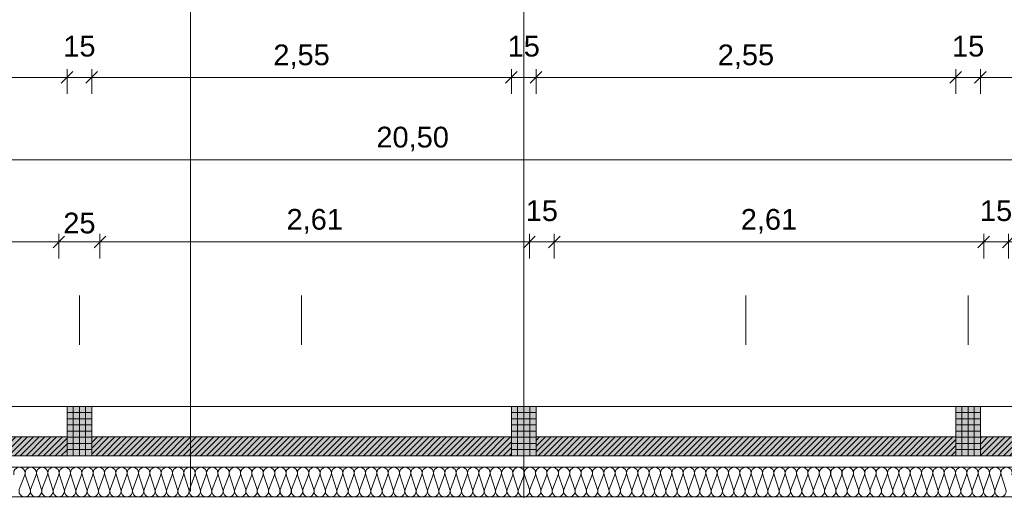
# Model space of a CAD drawing. Header units: metres. Extents: x -111 to 152, y -132 to 99.
# Tile 100 of 256: x -31.41 to -25.43, y 0.17 to 3.03. Entities that reach past the tile are written whole.
import ezdxf

# ---------------------------------------------------------------- set-up
doc = ezdxf.new("R2010")
doc.units = ezdxf.units.M
doc.header["$PDMODE"] = 1
doc.header["$PDSIZE"] = -2
doc.linetypes.add('Achsen 01', pattern=[5.291531, 3.175, -1.058062, 0.352704, -0.705764])
doc.linetypes.add('Raster 01', pattern=[2, 1, -1])
doc.layers.get('0').update_dxf_attribs({"lineweight": 25})
for name, color, linetype, lineweight, true_color in [('014_Fassadenarbeiten-000 Aufsicht Betonfertigteile', 7, 'Continuous', 9, 0xc0c0c0), ('014_Fassadenarbeiten-330 mineralische Dämmung', 7, 'Continuous', 9, 0x666666), ('AV1-Achsen', 1, 'Achsen 01', 18, 0xff0000), ('AV1-Raster', 7, 'Raster 01', 9, 0xa6a6a6)]:
    doc.layers.add(name, color=color, linetype=linetype, lineweight=lineweight, true_color=true_color)
for name, color, linetype, lineweight in [('014_Fassadenarbeiten-330 Betonfertigteile vertikal', 7, 'Continuous', 9), ('014_Fassadenarbeiten-330 Mauerwerk 11.5cm', 7, 'Continuous', 9), ('_1.35m (3D)', 7, 'Continuous', 9), ('_EG (2D)', 7, 'Continuous', 9), ('_GRU (2D)', 7, 'Continuous', 9), ('AV1-Schnitt Achsen', 7, 'Achsen 01', 18), ('Bemaßung-Bemaßung', 7, 'Continuous', 9), ('Keine', 7, 'Continuous', 9)]:
    doc.layers.add(name, color=color, linetype=linetype, lineweight=lineweight)
doc.layers.get('0').freeze()
doc.styles.add('Arial', font='arial.ttf')
doc.dimstyles.new('COE 50', dxfattribs={"dimtxt": 126.090495, "dimasz": 0.001414, "dimexe": 0.001, "dimexo": 0.01, "dimgap": 0.001, "dimtad": 1, "dimdec": 3, "dimtxsty": 'Arial', "dimblk": 'VW_SLASH-3', "dimblk1": 'VW_SLASH-3', "dimblk2": 'VW_SLASH-3', "dimcen": 0, "dimadec": 3, "dimazin": 0, "dimtfac": 0.8, "dimtdec": 3, "dimtix": 1, "dimtmove": 0, "dimatfit": 0, "dimldrblk": 'VW_SLASH-2', "dimfxl": 0.002, "dimfxlon": 1, "dimfrac": 2, "dimtolj": 1, "dimarcsym": 0})
pattern_1 = [(45, (0, 0), (0.01767767, -0.01767767), [])]
pattern_2 = [(-90, (0, 0), (0.0375, 0), [])]
pattern_3 = [(0, (0, 0), (2e-18, -0.0375), [])]

# ---------------------------------------------------------------- blocks, each defined once
blk = doc.blocks.new('Group-2')
at = {"layer": 'AV1-Raster'}
for p, q in [((-31.05, -22.95), (-31.05, 1.35)), ((-29.7, -22.95), (-29.7, 1.35)), ((-28.35, -22.95), (-28.35, 1.35)), ((-27, -22.95), (-27, 1.35)), ((-25.65, -22.95), (-25.65, 1.35))]:
    blk.add_line(p, q, dxfattribs=at)
blk = doc.blocks.new('1.35m (3D)')
at = {"layer": 'AV1-Raster', "color": 7}
blk.add_blockref('Group-2', (0, 0), dxfattribs=at)
blk = doc.blocks.new('Group-193')
at = {"layer": '014_Fassadenarbeiten-330 mineralische Dämmung', "transparency": 33554687, "flags": 128}
blk.add_lwpolyline([(0.26, 25.3837, 1.372583), (0.26, 25.4493), (0.17, 25.4203, -1.372995), (0.17, 25.4859), (0.26, 25.4526, 1.372583), (0.26, 25.5182), (0.17, 25.4893, -1.372995), (0.17, 25.5549), (0.26, 25.5216, 1.372583), (0.26, 25.5872), (0.17, 25.5582, -1.372995), (0.17, 25.6238), (0.26, 25.5905, 1.372583), (0.26, 25.6561), (0.17, 25.6272, -1.372995), (0.17, 25.6928), (0.26, 25.6595, 1.372583), (0.26, 25.7251), (0.17, 25.6961, -1.372995), (0.17, 25.7617), (0.26, 25.7284, 1.372583), (0.26, 25.794), (0.17, 25.7651, -1.372995), (0.17, 25.8306), (0.26, 25.7974, 1.372583), (0.26, 25.8629), (0.17, 25.834, -1.372995), (0.17, 25.8996), (0.26, 25.8663, 1.372583), (0.26, 25.9319), (0.17, 25.903, -1.372995), (0.17, 25.9685), (0.26, 25.9353, 1.372583), (0.26, 26.0008), (0.17, 25.9719, -1.372995), (0.17, 26.0375), (0.26, 26.0042, 1.372583), (0.26, 26.0698), (0.17, 26.0408, -1.372995), (0.17, 26.1064), (0.26, 26.0731, 1.372583), (0.26, 26.1387), (0.17, 26.1098, -1.372995), (0.17, 26.1754), (0.26, 26.1421, 1.372583), (0.26, 26.2077), (0.17, 26.1787, -1.372995), (0.17, 26.2443), (0.26, 26.211, 1.372583), (0.26, 26.2766), (0.17, 26.2477, -1.372995), (0.17, 26.3133), (0.26, 26.28, 1.372583), (0.26, 26.3456), (0.17, 26.3166, -1.372995), (0.17, 26.3822), (0.26, 26.3489, 1.372583), (0.26, 26.4145), (0.17, 26.3856, -1.372995), (0.17, 26.4511), (0.26, 26.4179, 1.372583), (0.26, 26.4834), (0.17, 26.4545, -1.372995), (0.17, 26.5201), (0.26, 26.4868, 1.372583), (0.26, 26.5524), (0.17, 26.5235, -1.372995), (0.17, 26.589), (0.26, 26.5558, 1.372583), (0.26, 26.6213), (0.17, 26.5924, -1.372995), (0.17, 26.658), (0.26, 26.6247, 1.372583), (0.26, 26.6903), (0.17, 26.6614, -1.372995), (0.17, 26.7269), (0.26, 26.6937, 1.372583), (0.26, 26.7592), (0.17, 26.7303, -1.372995), (0.17, 26.7959), (0.26, 26.7626, 1.372583), (0.26, 26.8282), (0.17, 26.7992, -1.372995), (0.17, 26.8648), (0.26, 26.8315, 1.372583), (0.26, 26.8971), (0.17, 26.8682, -1.372995), (0.17, 26.9338), (0.26, 26.9005, 1.372583), (0.26, 26.9661), (0.17, 26.9371, -1.372995), (0.17, 27.0027), (0.26, 26.9694, 1.372583), (0.26, 27.035), (0.17, 27.0061, -1.372995), (0.17, 27.0716), (0.26, 27.0384, 1.372583), (0.26, 27.1039), (0.17, 27.075, -1.372995), (0.17, 27.1406), (0.26, 27.1073, 1.372583), (0.26, 27.1729), (0.17, 27.144, -1.372995), (0.17, 27.2095), (0.26, 27.1763, 1.372583), (0.26, 27.2418), (0.17, 27.2129, -1.372995), (0.17, 27.2785), (0.26, 27.2452, 1.372583), (0.26, 27.3108), (0.17, 27.2819, -1.372995), (0.17, 27.3474), (0.26, 27.3142, 1.372583), (0.26, 27.3797), (0.17, 27.3508, -1.372995), (0.17, 27.4164), (0.26, 27.3831, 1.372583), (0.26, 27.4487), (0.17, 27.4197, -1.372995), (0.17, 27.4853), (0.26, 27.452, 1.372583), (0.26, 27.5176), (0.17, 27.4887, -1.372995), (0.17, 27.5543), (0.26, 27.521, 1.372583), (0.26, 27.5866), (0.17, 27.5576, -1.372995), (0.17, 27.6232), (0.26, 27.5899, 1.372583), (0.26, 27.6555), (0.17, 27.6266, -1.372995), (0.17, 27.6922), (0.26, 27.6589, 1.372583), (0.26, 27.7244), (0.17, 27.6955, -1.372995), (0.17, 27.7611), (0.26, 27.7278, 1.372583), (0.26, 27.7934), (0.17, 27.7645, -1.372995), (0.17, 27.83), (0.26, 27.7968, 1.372583), (0.26, 27.8623), (0.17, 27.8334, -1.372995), (0.17, 27.899), (0.26, 27.8657, 1.372583), (0.26, 27.9313), (0.17, 27.9024, -1.372995), (0.17, 27.9679), (0.26, 27.9347, 1.372583), (0.26, 28.0002), (0.17, 27.9713, -1.372995), (0.17, 28.0369), (0.26, 28.0036, 1.372583), (0.26, 28.0692), (0.17, 28.0402, -1.372995), (0.17, 28.1058), (0.26, 28.0725, 1.372583), (0.26, 28.1381), (0.17, 28.1092, -1.372995), (0.17, 28.1748), (0.26, 28.1415, 1.372583), (0.26, 28.2071), (0.17, 28.1781, -1.372995), (0.17, 28.2437), (0.26, 28.2104, 1.372583), (0.26, 28.276), (0.17, 28.2471, -1.372995), (0.17, 28.3127), (0.26, 28.2794, 1.372583), (0.26, 28.345), (0.17, 28.316, -1.372995), (0.17, 28.3816), (0.26, 28.3483, 1.372583), (0.26, 28.4139), (0.17, 28.385, -1.372995), (0.17, 28.4505), (0.26, 28.4173, 1.372583), (0.26, 28.4828), (0.17, 28.4539, -1.372995), (0.17, 28.5195), (0.26, 28.4862, 1.372583), (0.26, 28.5518), (0.17, 28.5229, -1.372995), (0.17, 28.5884), (0.26, 28.5552, 1.372583), (0.26, 28.6207), (0.17, 28.5918, -1.372995), (0.17, 28.6574), (0.26, 28.6241, 1.372583), (0.26, 28.6897), (0.17, 28.6608, -1.372995), (0.17, 28.7263), (0.26, 28.6931, 1.372583), (0.26, 28.7586), (0.17, 28.7297, -1.372995), (0.17, 28.7953), (0.26, 28.762, 1.372583), (0.26, 28.8276), (0.17, 28.7986, -1.372995), (0.17, 28.8642), (0.26, 28.8309, 1.372583), (0.26, 28.8965), (0.17, 28.8676, -1.372995), (0.17, 28.9332), (0.26, 28.8999, 1.372583), (0.26, 28.9655), (0.17, 28.9365, -1.372995), (0.17, 29.0021), (0.26, 28.9688, 1.372583), (0.26, 29.0344), (0.17, 29.0055, -1.372995), (0.17, 29.071), (0.26, 29.0378, 1.372583), (0.26, 29.1033), (0.17, 29.0744, -1.372995), (0.17, 29.14), (0.26, 29.1067, 1.372583), (0.26, 29.1723), (0.17, 29.1434, -1.372995), (0.17, 29.2089), (0.26, 29.1757, 1.372583), (0.26, 29.2412), (0.17, 29.2123, -1.372995), (0.17, 29.2779), (0.26, 29.2446, 1.372583), (0.26, 29.3102), (0.17, 29.2813, -1.372995), (0.17, 29.3468), (0.26, 29.3136, 1.372583), (0.26, 29.3791), (0.17, 29.3502, -1.372995), (0.17, 29.4158), (0.26, 29.3825, 1.372583), (0.26, 29.4481), (0.17, 29.4191, -1.372995), (0.17, 29.4847), (0.26, 29.4514, 1.372583), (0.26, 29.517), (0.17, 29.4881, -1.372995), (0.17, 29.5537), (0.26, 29.5204, 1.372583), (0.26, 29.586), (0.17, 29.557, -1.372995), (0.17, 29.6226), (0.26, 29.5893, 1.372583), (0.26, 29.6549), (0.17, 29.626, -1.372995), (0.17, 29.6915), (0.26, 29.6583, 1.372583), (0.26, 29.7238), (0.17, 29.6949, -1.372995), (0.17, 29.7605), (0.26, 29.7272, 1.372583), (0.26, 29.7928), (0.17, 29.7639, -1.372995), (0.17, 29.8294), (0.26, 29.7962, 1.372583), (0.26, 29.8617), (0.17, 29.8328, -1.372995), (0.17, 29.8984), (0.26, 29.8651, 1.372583), (0.26, 29.9307), (0.17, 29.9018, -1.372995), (0.17, 29.9673), (0.26, 29.9341, 1.372583), (0.26, 29.9996), (0.17, 29.9707, -1.372995), (0.17, 30.0363), (0.26, 30.003, 1.372583), (0.26, 30.0686), (0.17, 30.0396, -1.372995), (0.17, 30.1052), (0.26, 30.0719, 1.372583), (0.26, 30.1375), (0.17, 30.1086, -1.372995), (0.17, 30.1742), (0.26, 30.1409, 1.372583), (0.26, 30.2065), (0.17, 30.1775, -1.372995), (0.17, 30.2431), (0.26, 30.2098, 1.372583), (0.26, 30.2754), (0.17, 30.2465, -1.372995), (0.17, 30.3121), (0.26, 30.2788, 1.372583), (0.26, 30.3444), (0.17, 30.3154, -1.372995), (0.17, 30.381), (0.26, 30.3477, 1.372583), (0.26, 30.4133), (0.17, 30.3844, -1.372995), (0.17, 30.4499), (0.26, 30.4167, 1.372583), (0.26, 30.4822), (0.17, 30.4533, -1.372995), (0.17, 30.5189), (0.26, 30.4856, 1.372583), (0.26, 30.5512), (0.17, 30.5223, -1.372995), (0.17, 30.5878), (0.26, 30.5546, 1.372583), (0.26, 30.6201), (0.17, 30.5912, -1.372995), (0.17, 30.6568), (0.26, 30.6235, 1.372583), (0.26, 30.6891), (0.17, 30.6602, -1.372995), (0.17, 30.7257), (0.26, 30.6925, 1.372583), (0.26, 30.758), (0.17, 30.7291, -1.372995), (0.17, 30.7947), (0.26, 30.7614, 1.372583), (0.26, 30.827), (0.17, 30.798, -1.372995), (0.17, 30.8636), (0.26, 30.8303, 1.372583), (0.26, 30.8959), (0.17, 30.867, -1.372995), (0.17, 30.9326), (0.26, 30.8993, 1.372583), (0.26, 30.9649), (0.17, 30.9359, -1.372995), (0.17, 31.0015), (0.26, 30.9682, 1.372583), (0.26, 31.0338), (0.17, 31.0049, -1.372995), (0.17, 31.0704), (0.26, 31.0372, 1.372583), (0.26, 31.1027), (0.17, 31.0738, -1.372995), (0.17, 31.1394), (0.26, 31.1061, 1.372583), (0.26, 31.1717), (0.17, 31.1428, -1.372995), (0.17, 31.2083), (0.26, 31.1751, 1.372583), (0.26, 31.2406), (0.17, 31.2117, -1.372995), (0.17, 31.2773), (0.26, 31.244, 1.372583), (0.26, 31.3096), (0.17, 31.2807, -1.372995), (0.17, 31.3462), (0.26, 31.313, 1.372583), (0.26, 31.3785), (0.17, 31.3496, -1.372995), (0.17, 31.4152), (0.26, 31.3819, 1.372583), (0.26, 31.4475)], format="xyb", dxfattribs=at)
blk = doc.blocks.new('Group-194')
at = {"layer": '014_Fassadenarbeiten-330 mineralische Dämmung', "transparency": 33554687}
blk.add_blockref('Group-193', (0, 0), dxfattribs=at)
blk = doc.blocks.new('Parametric Object-28')
at = {"layer": '014_Fassadenarbeiten-330 mineralische Dämmung', "color": 7, "transparency": 33554687}
blk.add_blockref('Group-194', (0, 0), dxfattribs=at)
at = {"layer": '014_Fassadenarbeiten-330 mineralische Dämmung', "color": 0, "flags": 1}
for tag in ['IFC_UUID', 'instanceID', 'prm0_name', 'prm0_type', 'prm0_value', 'prm1_name', 'prm1_type', 'prm1_value', 'prm2_name', 'prm2_type', 'prm2_value', 'prm3_name', 'prm3_type', 'prm3_value', 'prm4_name', 'prm4_type', 'prm4_value', 'prm5_name', 'prm5_type', 'prm5_value', 'prm6_name', 'prm6_type', 'prm6_value']:
    blk.add_attdef(tag, (-39.455, 0.1154), '', height=0.00018, dxfattribs=at)
blk = doc.blocks.new('VW_SLASH-3')
at = {"color": 0, "linetype": 'ByBlock', "lineweight": -2, "transparency": 16777216}
blk.add_line((0, 0), (-1, 0), dxfattribs=at)
at = {"color": 0, "linetype": 'Continuous', "lineweight": 15, "transparency": 16777216, "flags": 128}
blk.add_lwpolyline([(0.5, 0.5), (-0.5, -0.5)], dxfattribs=at)
blk = doc.blocks.new('*D350')
at = {"layer": 'Bemaßung-Bemaßung', "color": 0, "lineweight": -2}
for p, q in [((-33.675, 2.575), (-33.675, 2.725)), ((-31.125, 2.575), (-31.125, 2.725)), ((-31.1957, 2.675), (-33.6043, 2.675))]:
    blk.add_line(p, q, dxfattribs=at)
at = {"layer": 'Defpoints', "color": 0}
for p in [(-33.675, 2.675), (-33.675, 0.675), (-31.125, 0.675)]:
    blk.add_point(p, dxfattribs=at)
at = {"layer": 'Bemaßung-Bemaßung', "color": 0, "lineweight": -2, "xscale": 0.070693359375, "yscale": 0.070693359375, "zscale": 0.070693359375, "rotation": 180}
blk.add_blockref('VW_SLASH-3', (-33.675, 2.675), dxfattribs=at)
at = {"layer": 'Bemaßung-Bemaßung', "color": 0, "lineweight": -2, "xscale": 0.070693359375, "yscale": 0.070693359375, "zscale": 0.070693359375}
blk.add_blockref('VW_SLASH-3', (-31.125, 2.675), dxfattribs=at)
at = {"layer": 'Bemaßung-Bemaßung', "color": 0, "insert": (-32.4, 2.8008), "char_height": 0.12609, "attachment_point": 5, "style": 'Arial'}
blk.add_mtext('\\A1;2,55', dxfattribs=at)
blk = doc.blocks.new('VW_SLASH-2')
at = {"color": 0, "linetype": 'ByBlock', "lineweight": -2, "transparency": 16777216}
blk.add_line((0, 0), (-1, 0), dxfattribs=at)
at = {"color": 0, "linetype": 'Continuous', "lineweight": 15, "transparency": 16777216, "flags": 128}
blk.add_lwpolyline([(0.5, 0.5), (-0.5, -0.5)], dxfattribs=at)
blk = doc.blocks.new('*D351')
at = {"layer": 'Bemaßung-Bemaßung', "color": 0, "lineweight": -2}
for p, q in [((-31.125, 2.575), (-31.125, 2.725)), ((-30.975, 2.575), (-30.975, 2.725)), ((-31.1957, 2.675), (-31.2664, 2.675)), ((-30.975, 2.675), (-31.125, 2.675)), ((-30.9043, 2.675), (-30.8336, 2.675))]:
    blk.add_line(p, q, dxfattribs=at)
at = {"layer": 'Defpoints', "color": 0}
for p in [(-31.125, 2.675), (-31.125, 0.675), (-30.975, 0.675)]:
    blk.add_point(p, dxfattribs=at)
at = {"layer": 'Bemaßung-Bemaßung', "color": 0, "lineweight": -2, "xscale": 0.070693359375, "yscale": 0.070693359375, "zscale": 0.070693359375}
blk.add_blockref('VW_SLASH-3', (-31.125, 2.675), dxfattribs=at)
at = {"layer": 'Bemaßung-Bemaßung', "color": 0, "lineweight": -2, "xscale": 0.070693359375, "yscale": 0.070693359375, "zscale": 0.070693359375, "rotation": 180}
blk.add_blockref('VW_SLASH-3', (-30.975, 2.675), dxfattribs=at)
at = {"layer": 'Bemaßung-Bemaßung', "color": 0, "insert": (-31.05, 2.8644), "char_height": 0.12609, "attachment_point": 5, "style": 'Arial'}
blk.add_mtext('\\A1;15', dxfattribs=at)
blk = doc.blocks.new('*D352')
at = {"layer": 'Bemaßung-Bemaßung', "color": 0, "lineweight": -2}
for p, q in [((-30.975, 2.575), (-30.975, 2.725)), ((-28.425, 2.575), (-28.425, 2.725)), ((-28.4957, 2.675), (-30.9043, 2.675))]:
    blk.add_line(p, q, dxfattribs=at)
at = {"layer": 'Defpoints', "color": 0}
for p in [(-30.975, 2.675), (-30.975, 0.675), (-28.425, 0.675)]:
    blk.add_point(p, dxfattribs=at)
at = {"layer": 'Bemaßung-Bemaßung', "color": 0, "lineweight": -2, "xscale": 0.070693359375, "yscale": 0.070693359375, "zscale": 0.070693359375, "rotation": 180}
blk.add_blockref('VW_SLASH-3', (-30.975, 2.675), dxfattribs=at)
at = {"layer": 'Bemaßung-Bemaßung', "color": 0, "lineweight": -2, "xscale": 0.070693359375, "yscale": 0.070693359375, "zscale": 0.070693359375}
blk.add_blockref('VW_SLASH-3', (-28.425, 2.675), dxfattribs=at)
at = {"layer": 'Bemaßung-Bemaßung', "color": 0, "insert": (-29.7, 2.8008), "char_height": 0.12609, "attachment_point": 5, "style": 'Arial'}
blk.add_mtext('\\A1;2,55', dxfattribs=at)
blk = doc.blocks.new('*D353')
at = {"layer": 'Bemaßung-Bemaßung', "color": 0, "lineweight": -2}
for p, q in [((-28.425, 2.575), (-28.425, 2.725)), ((-28.275, 2.575), (-28.275, 2.725)), ((-28.4957, 2.675), (-28.5664, 2.675)), ((-28.275, 2.675), (-28.425, 2.675)), ((-28.2043, 2.675), (-28.1336, 2.675))]:
    blk.add_line(p, q, dxfattribs=at)
at = {"layer": 'Defpoints', "color": 0}
for p in [(-28.425, 2.675), (-28.425, 0.675), (-28.275, 0.675)]:
    blk.add_point(p, dxfattribs=at)
at = {"layer": 'Bemaßung-Bemaßung', "color": 0, "lineweight": -2, "xscale": 0.070693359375, "yscale": 0.070693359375, "zscale": 0.070693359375}
blk.add_blockref('VW_SLASH-3', (-28.425, 2.675), dxfattribs=at)
at = {"layer": 'Bemaßung-Bemaßung', "color": 0, "lineweight": -2, "xscale": 0.070693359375, "yscale": 0.070693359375, "zscale": 0.070693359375, "rotation": 180}
blk.add_blockref('VW_SLASH-3', (-28.275, 2.675), dxfattribs=at)
at = {"layer": 'Bemaßung-Bemaßung', "color": 0, "insert": (-28.35, 2.8644), "char_height": 0.12609, "attachment_point": 5, "style": 'Arial'}
blk.add_mtext('\\A1;15', dxfattribs=at)
blk = doc.blocks.new('*D354')
at = {"layer": 'Bemaßung-Bemaßung', "color": 0, "lineweight": -2}
for p, q in [((-28.275, 2.575), (-28.275, 2.725)), ((-25.725, 2.575), (-25.725, 2.725)), ((-25.7957, 2.675), (-28.2043, 2.675))]:
    blk.add_line(p, q, dxfattribs=at)
at = {"layer": 'Defpoints', "color": 0}
for p in [(-28.275, 2.675), (-28.275, 0.675), (-25.725, 0.675)]:
    blk.add_point(p, dxfattribs=at)
at = {"layer": 'Bemaßung-Bemaßung', "color": 0, "lineweight": -2, "xscale": 0.070693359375, "yscale": 0.070693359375, "zscale": 0.070693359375, "rotation": 180}
blk.add_blockref('VW_SLASH-3', (-28.275, 2.675), dxfattribs=at)
at = {"layer": 'Bemaßung-Bemaßung', "color": 0, "lineweight": -2, "xscale": 0.070693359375, "yscale": 0.070693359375, "zscale": 0.070693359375}
blk.add_blockref('VW_SLASH-3', (-25.725, 2.675), dxfattribs=at)
at = {"layer": 'Bemaßung-Bemaßung', "color": 0, "insert": (-27, 2.8008), "char_height": 0.12609, "attachment_point": 5, "style": 'Arial'}
blk.add_mtext('\\A1;2,55', dxfattribs=at)
blk = doc.blocks.new('*D355')
at = {"layer": 'Bemaßung-Bemaßung', "color": 0, "lineweight": -2}
for p, q in [((-25.725, 2.575), (-25.725, 2.725)), ((-25.575, 2.575), (-25.575, 2.725)), ((-25.7957, 2.675), (-25.8664, 2.675)), ((-25.575, 2.675), (-25.725, 2.675)), ((-25.5043, 2.675), (-25.4336, 2.675))]:
    blk.add_line(p, q, dxfattribs=at)
at = {"layer": 'Defpoints', "color": 0}
for p in [(-25.725, 2.675), (-25.725, 0.675), (-25.575, 0.675)]:
    blk.add_point(p, dxfattribs=at)
at = {"layer": 'Bemaßung-Bemaßung', "color": 0, "lineweight": -2, "xscale": 0.070693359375, "yscale": 0.070693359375, "zscale": 0.070693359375}
blk.add_blockref('VW_SLASH-3', (-25.725, 2.675), dxfattribs=at)
at = {"layer": 'Bemaßung-Bemaßung', "color": 0, "lineweight": -2, "xscale": 0.070693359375, "yscale": 0.070693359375, "zscale": 0.070693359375, "rotation": 180}
blk.add_blockref('VW_SLASH-3', (-25.575, 2.675), dxfattribs=at)
at = {"layer": 'Bemaßung-Bemaßung', "color": 0, "insert": (-25.65, 2.8644), "char_height": 0.12609, "attachment_point": 5, "style": 'Arial'}
blk.add_mtext('\\A1;15', dxfattribs=at)
blk = doc.blocks.new('*D356')
at = {"layer": 'Bemaßung-Bemaßung', "color": 0, "lineweight": -2}
for p, q in [((-25.575, 2.575), (-25.575, 2.725)), ((-23.025, 2.575), (-23.025, 2.725)), ((-23.0957, 2.675), (-25.5043, 2.675))]:
    blk.add_line(p, q, dxfattribs=at)
at = {"layer": 'Defpoints', "color": 0}
for p in [(-25.575, 2.675), (-25.575, 0.675), (-23.025, 0.675)]:
    blk.add_point(p, dxfattribs=at)
at = {"layer": 'Bemaßung-Bemaßung', "color": 0, "lineweight": -2, "xscale": 0.070693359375, "yscale": 0.070693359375, "zscale": 0.070693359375, "rotation": 180}
blk.add_blockref('VW_SLASH-3', (-25.575, 2.675), dxfattribs=at)
at = {"layer": 'Bemaßung-Bemaßung', "color": 0, "lineweight": -2, "xscale": 0.070693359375, "yscale": 0.070693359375, "zscale": 0.070693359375}
blk.add_blockref('VW_SLASH-3', (-23.025, 2.675), dxfattribs=at)
at = {"layer": 'Bemaßung-Bemaßung', "color": 0, "insert": (-24.3, 2.8008), "char_height": 0.12609, "attachment_point": 5, "style": 'Arial'}
blk.add_mtext('\\A1;2,55', dxfattribs=at)
blk = doc.blocks.new('*D381')
at = {"layer": 'Bemaßung-Bemaßung', "color": 0, "lineweight": -2}
for p, q in [((-39.025, 1.575), (-39.025, 1.725)), ((-31.175, 1.575), (-31.175, 1.725)), ((-31.2457, 1.675), (-38.9543, 1.675))]:
    blk.add_line(p, q, dxfattribs=at)
at = {"layer": 'Defpoints', "color": 0}
for p in [(-39.025, 1.675), (-39.025, -0.125), (-31.175, -0.125)]:
    blk.add_point(p, dxfattribs=at)
at = {"layer": 'Bemaßung-Bemaßung', "color": 0, "lineweight": -2, "xscale": 0.070693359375, "yscale": 0.070693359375, "zscale": 0.070693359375, "rotation": 180}
blk.add_blockref('VW_SLASH-3', (-39.025, 1.675), dxfattribs=at)
at = {"layer": 'Bemaßung-Bemaßung', "color": 0, "lineweight": -2, "xscale": 0.070693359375, "yscale": 0.070693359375, "zscale": 0.070693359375}
blk.add_blockref('VW_SLASH-3', (-31.175, 1.675), dxfattribs=at)
at = {"layer": 'Bemaßung-Bemaßung', "color": 0, "insert": (-35.1, 1.8008), "char_height": 0.12609, "attachment_point": 5, "style": 'Arial'}
blk.add_mtext('\\A1;7,85', dxfattribs=at)
blk = doc.blocks.new('*D382')
at = {"layer": 'Bemaßung-Bemaßung', "color": 0, "lineweight": -2}
for p, q in [((-31.175, 1.575), (-31.175, 1.725)), ((-30.925, 1.575), (-30.925, 1.725)), ((-31.2457, 1.675), (-31.3164, 1.675)), ((-30.925, 1.675), (-31.175, 1.675)), ((-30.8543, 1.675), (-30.7836, 1.675))]:
    blk.add_line(p, q, dxfattribs=at)
at = {"layer": 'Defpoints', "color": 0}
for p in [(-31.175, 1.675), (-31.175, -0.125), (-30.925, -0.325)]:
    blk.add_point(p, dxfattribs=at)
at = {"layer": 'Bemaßung-Bemaßung', "color": 0, "lineweight": -2, "xscale": 0.070693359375, "yscale": 0.070693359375, "zscale": 0.070693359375}
blk.add_blockref('VW_SLASH-3', (-31.175, 1.675), dxfattribs=at)
at = {"layer": 'Bemaßung-Bemaßung', "color": 0, "lineweight": -2, "xscale": 0.070693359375, "yscale": 0.070693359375, "zscale": 0.070693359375, "rotation": 180}
blk.add_blockref('VW_SLASH-3', (-30.925, 1.675), dxfattribs=at)
at = {"layer": 'Bemaßung-Bemaßung', "color": 0, "insert": (-31.05, 1.7894), "char_height": 0.12609, "attachment_point": 5, "style": 'Arial'}
blk.add_mtext('\\A1;25', dxfattribs=at)
blk = doc.blocks.new('*D383')
at = {"layer": 'Bemaßung-Bemaßung', "color": 0, "lineweight": -2}
for p, q in [((-30.925, 1.575), (-30.925, 1.725)), ((-28.315, 1.575), (-28.315, 1.725)), ((-28.3857, 1.675), (-30.8543, 1.675))]:
    blk.add_line(p, q, dxfattribs=at)
at = {"layer": 'Defpoints', "color": 0}
for p in [(-30.925, 1.675), (-30.925, -0.325), (-28.315, -0.325)]:
    blk.add_point(p, dxfattribs=at)
at = {"layer": 'Bemaßung-Bemaßung', "color": 0, "lineweight": -2, "xscale": 0.070693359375, "yscale": 0.070693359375, "zscale": 0.070693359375, "rotation": 180}
blk.add_blockref('VW_SLASH-3', (-30.925, 1.675), dxfattribs=at)
at = {"layer": 'Bemaßung-Bemaßung', "color": 0, "lineweight": -2, "xscale": 0.070693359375, "yscale": 0.070693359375, "zscale": 0.070693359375}
blk.add_blockref('VW_SLASH-3', (-28.315, 1.675), dxfattribs=at)
at = {"layer": 'Bemaßung-Bemaßung', "color": 0, "insert": (-29.62, 1.8008), "char_height": 0.12609, "attachment_point": 5, "style": 'Arial'}
blk.add_mtext('\\A1;2,61', dxfattribs=at)
blk = doc.blocks.new('*D384')
at = {"layer": 'Bemaßung-Bemaßung', "color": 0, "lineweight": -2}
for p, q in [((-28.315, 1.575), (-28.315, 1.725)), ((-28.165, 1.575), (-28.165, 1.725)), ((-28.3857, 1.675), (-28.4564, 1.675)), ((-28.165, 1.675), (-28.315, 1.675)), ((-28.0943, 1.675), (-28.0236, 1.675))]:
    blk.add_line(p, q, dxfattribs=at)
at = {"layer": 'Defpoints', "color": 0}
for p in [(-28.315, 1.675), (-28.315, -0.325), (-28.165, -0.325)]:
    blk.add_point(p, dxfattribs=at)
at = {"layer": 'Bemaßung-Bemaßung', "color": 0, "lineweight": -2, "xscale": 0.070693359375, "yscale": 0.070693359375, "zscale": 0.070693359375}
blk.add_blockref('VW_SLASH-3', (-28.315, 1.675), dxfattribs=at)
at = {"layer": 'Bemaßung-Bemaßung', "color": 0, "lineweight": -2, "xscale": 0.070693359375, "yscale": 0.070693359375, "zscale": 0.070693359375, "rotation": 180}
blk.add_blockref('VW_SLASH-3', (-28.165, 1.675), dxfattribs=at)
at = {"layer": 'Bemaßung-Bemaßung', "color": 0, "insert": (-28.24, 1.8644), "char_height": 0.12609, "attachment_point": 5, "style": 'Arial'}
blk.add_mtext('\\A1;15', dxfattribs=at)
blk = doc.blocks.new('*D385')
at = {"layer": 'Bemaßung-Bemaßung', "color": 0, "lineweight": -2}
for p, q in [((-28.165, 1.575), (-28.165, 1.725)), ((-25.555, 1.575), (-25.555, 1.725)), ((-25.6257, 1.675), (-28.0943, 1.675))]:
    blk.add_line(p, q, dxfattribs=at)
at = {"layer": 'Defpoints', "color": 0}
for p in [(-28.165, 1.675), (-28.165, -0.325), (-25.555, -0.325)]:
    blk.add_point(p, dxfattribs=at)
at = {"layer": 'Bemaßung-Bemaßung', "color": 0, "lineweight": -2, "xscale": 0.070693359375, "yscale": 0.070693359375, "zscale": 0.070693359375, "rotation": 180}
blk.add_blockref('VW_SLASH-3', (-28.165, 1.675), dxfattribs=at)
at = {"layer": 'Bemaßung-Bemaßung', "color": 0, "lineweight": -2, "xscale": 0.070693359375, "yscale": 0.070693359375, "zscale": 0.070693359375}
blk.add_blockref('VW_SLASH-3', (-25.555, 1.675), dxfattribs=at)
at = {"layer": 'Bemaßung-Bemaßung', "color": 0, "insert": (-26.86, 1.8008), "char_height": 0.12609, "attachment_point": 5, "style": 'Arial'}
blk.add_mtext('\\A1;2,61', dxfattribs=at)
blk = doc.blocks.new('*D386')
at = {"layer": 'Bemaßung-Bemaßung', "color": 0, "lineweight": -2}
for p, q in [((-25.555, 1.575), (-25.555, 1.725)), ((-25.405, 1.575), (-25.405, 1.725)), ((-25.6257, 1.675), (-25.6964, 1.675)), ((-25.405, 1.675), (-25.555, 1.675)), ((-25.3343, 1.675), (-25.2636, 1.675))]:
    blk.add_line(p, q, dxfattribs=at)
at = {"layer": 'Defpoints', "color": 0}
for p in [(-25.555, 1.675), (-25.555, -0.325), (-25.405, -0.325)]:
    blk.add_point(p, dxfattribs=at)
at = {"layer": 'Bemaßung-Bemaßung', "color": 0, "lineweight": -2, "xscale": 0.070693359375, "yscale": 0.070693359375, "zscale": 0.070693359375}
blk.add_blockref('VW_SLASH-3', (-25.555, 1.675), dxfattribs=at)
at = {"layer": 'Bemaßung-Bemaßung', "color": 0, "lineweight": -2, "xscale": 0.070693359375, "yscale": 0.070693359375, "zscale": 0.070693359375, "rotation": 180}
blk.add_blockref('VW_SLASH-3', (-25.405, 1.675), dxfattribs=at)
at = {"layer": 'Bemaßung-Bemaßung', "color": 0, "insert": (-25.48, 1.8644), "char_height": 0.12609, "attachment_point": 5, "style": 'Arial'}
blk.add_mtext('\\A1;15', dxfattribs=at)
blk = doc.blocks.new('*D387')
at = {"layer": 'Bemaßung-Bemaßung', "color": 0, "lineweight": -2}
for p, q in [((-25.405, 1.575), (-25.405, 1.725)), ((-23.2, 1.575), (-23.2, 1.725)), ((-23.2707, 1.675), (-25.3343, 1.675))]:
    blk.add_line(p, q, dxfattribs=at)
at = {"layer": 'Defpoints', "color": 0}
for p in [(-25.405, 1.675), (-25.405, -0.325), (-23.2, -1.69)]:
    blk.add_point(p, dxfattribs=at)
at = {"layer": 'Bemaßung-Bemaßung', "color": 0, "lineweight": -2, "xscale": 0.070693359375, "yscale": 0.070693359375, "zscale": 0.070693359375, "rotation": 180}
blk.add_blockref('VW_SLASH-3', (-25.405, 1.675), dxfattribs=at)
at = {"layer": 'Bemaßung-Bemaßung', "color": 0, "lineweight": -2, "xscale": 0.070693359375, "yscale": 0.070693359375, "zscale": 0.070693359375}
blk.add_blockref('VW_SLASH-3', (-23.2, 1.675), dxfattribs=at)
at = {"layer": 'Bemaßung-Bemaßung', "color": 0, "insert": (-24.3025, 1.8217), "char_height": 0.12609, "attachment_point": 5, "style": 'Arial'}
blk.add_mtext('\\A1;2,20\\S5^ ;', dxfattribs=at)
blk = doc.blocks.new('*D529')
at = {"layer": 'Bemaßung-Bemaßung', "color": 0, "lineweight": -2}
for p, q in [((-40.225, 0.675), (-40.375, 0.675)), ((-40.325, 0.1957), (-40.325, 0.6043)), ((-40.225, 0.125), (-40.375, 0.125))]:
    blk.add_line(p, q, dxfattribs=at)
at = {"layer": 'Defpoints', "color": 0}
for p in [(-40.325, 0.675), (-28.35, 0.675), (-28.35, 0.125)]:
    blk.add_point(p, dxfattribs=at)
at = {"layer": 'Bemaßung-Bemaßung', "color": 0, "lineweight": -2, "xscale": 0.070693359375, "yscale": 0.070693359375, "zscale": 0.070693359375}
for p, rotation in [((-40.325, 0.675), 90), ((-40.325, 0.125), 270)]:
    blk.add_blockref('VW_SLASH-3', p, dxfattribs=dict(at, rotation=rotation))
at = {"layer": 'Bemaßung-Bemaßung', "color": 0, "insert": (-40.4391, 0.4), "char_height": 0.12609, "attachment_point": 5, "rotation": 90, "style": 'Arial'}
blk.add_mtext('\\A1;55', dxfattribs=at)
blk = doc.blocks.new('*D583')
at = {"layer": 'Bemaßung-Bemaßung', "color": 0, "lineweight": -2}
for p, q in [((-39.275, 2.075), (-39.275, 2.225)), ((-18.775, 2.075), (-18.775, 2.225)), ((-18.8457, 2.175), (-39.2043, 2.175))]:
    blk.add_line(p, q, dxfattribs=at)
at = {"layer": 'Defpoints', "color": 0}
for p in [(-39.275, 2.175), (-39.275, 0.125), (-18.775, 0.125)]:
    blk.add_point(p, dxfattribs=at)
at = {"layer": 'Bemaßung-Bemaßung', "color": 0, "lineweight": -2, "xscale": 0.070693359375, "yscale": 0.070693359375, "zscale": 0.070693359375, "rotation": 180}
blk.add_blockref('VW_SLASH-3', (-39.275, 2.175), dxfattribs=at)
at = {"layer": 'Bemaßung-Bemaßung', "color": 0, "lineweight": -2, "xscale": 0.070693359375, "yscale": 0.070693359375, "zscale": 0.070693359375}
blk.add_blockref('VW_SLASH-3', (-18.775, 2.175), dxfattribs=at)
at = {"layer": 'Bemaßung-Bemaßung', "color": 0, "insert": (-29.025, 2.3008), "char_height": 0.12609, "attachment_point": 5, "style": 'Arial'}
blk.add_mtext('\\A1;20,50', dxfattribs=at)
blk = doc.blocks.new('Group-714')
at = {"layer": 'AV1-Achsen'}
blk.add_line((-28.35, -26.5), (-28.35, 4.9), dxfattribs=at)
blk = doc.blocks.new('Group-729')
at = {"layer": 'AV1-Schnitt Achsen'}
blk.add_line((-30.375, -26.3), (-30.375, 4.7), dxfattribs=at)
blk = doc.blocks.new('GRU (2D)')
at = {"layer": 'AV1-Achsen', "color": 7}
blk.add_blockref('Group-714', (0, 0), dxfattribs=at)
at = {"layer": 'AV1-Schnitt Achsen', "color": 7}
blk.add_blockref('Group-729', (0, 0), dxfattribs=at)
blk = doc.blocks.new('EG (2D)')
at = {"layer": '014_Fassadenarbeiten-330 Betonfertigteile vertikal', "linetype": 'Continuous', "lineweight": 0}
for points in [[(-31.125, 0.675), (-30.975, 0.675), (-30.975, 0.375), (-31.125, 0.375)], [(-28.425, 0.675), (-28.275, 0.675), (-28.275, 0.375), (-28.425, 0.375)], [(-25.725, 0.675), (-25.575, 0.675), (-25.575, 0.375), (-25.725, 0.375)]]:
    blk.add_hatch(color=9, dxfattribs=at).paths.add_polyline_path(points)
at = {"layer": '014_Fassadenarbeiten-330 Betonfertigteile vertikal', "linetype": 'Continuous', "lineweight": 9}
h = blk.add_hatch(dxfattribs=at)
h.set_pattern_fill('Stahlbetonfertigteil', color=8, style=0, pattern_type=2)
h.set_pattern_definition(pattern_2)
h.paths.add_polyline_path([(-31.125, 0.675), (-30.975, 0.675), (-30.975, 0.375), (-31.125, 0.375)])
at = {"layer": '014_Fassadenarbeiten-330 Betonfertigteile vertikal', "linetype": 'Continuous', "lineweight": 13}
h = blk.add_hatch(dxfattribs=at)
h.set_pattern_fill('Stahlbetonfertigteil-1', color=8, style=0, pattern_type=2)
h.set_pattern_definition(pattern_3)
h.paths.add_polyline_path([(-31.125, 0.675), (-30.975, 0.675), (-30.975, 0.375), (-31.125, 0.375)])
at = {"layer": '014_Fassadenarbeiten-330 Betonfertigteile vertikal', "linetype": 'Continuous', "lineweight": 9}
h = blk.add_hatch(dxfattribs=at)
h.set_pattern_fill('Stahlbetonfertigteil', color=8, style=0, pattern_type=2)
h.set_pattern_definition(pattern_2)
h.paths.add_polyline_path([(-28.425, 0.675), (-28.275, 0.675), (-28.275, 0.375), (-28.425, 0.375)])
at = {"layer": '014_Fassadenarbeiten-330 Betonfertigteile vertikal', "linetype": 'Continuous', "lineweight": 13}
h = blk.add_hatch(dxfattribs=at)
h.set_pattern_fill('Stahlbetonfertigteil-1', color=8, style=0, pattern_type=2)
h.set_pattern_definition(pattern_3)
h.paths.add_polyline_path([(-28.425, 0.675), (-28.275, 0.675), (-28.275, 0.375), (-28.425, 0.375)])
at = {"layer": '014_Fassadenarbeiten-330 Betonfertigteile vertikal', "linetype": 'Continuous', "lineweight": 9}
h = blk.add_hatch(dxfattribs=at)
h.set_pattern_fill('Stahlbetonfertigteil', color=8, style=0, pattern_type=2)
h.set_pattern_definition(pattern_2)
h.paths.add_polyline_path([(-25.725, 0.675), (-25.575, 0.675), (-25.575, 0.375), (-25.725, 0.375)])
at = {"layer": '014_Fassadenarbeiten-330 Betonfertigteile vertikal', "linetype": 'Continuous', "lineweight": 13}
h = blk.add_hatch(dxfattribs=at)
h.set_pattern_fill('Stahlbetonfertigteil-1', color=8, style=0, pattern_type=2)
h.set_pattern_definition(pattern_3)
h.paths.add_polyline_path([(-25.725, 0.675), (-25.575, 0.675), (-25.575, 0.375), (-25.725, 0.375)])
at = {"layer": '014_Fassadenarbeiten-330 Mauerwerk 11.5cm', "linetype": 'Continuous', "lineweight": 0, "true_color": 0xd19783}
for points in [[(-33.675, 0.375), (-33.675, 0.49), (-31.125, 0.49), (-31.125, 0.375)], [(-30.975, 0.375), (-30.975, 0.49), (-28.425, 0.49), (-28.425, 0.375)], [(-28.275, 0.375), (-28.275, 0.49), (-25.725, 0.49), (-25.725, 0.375)], [(-25.575, 0.375), (-25.575, 0.49), (-23.025, 0.49), (-23.025, 0.375)]]:
    blk.add_hatch(color=33, dxfattribs=at).paths.add_polyline_path(points)
at = {"layer": '014_Fassadenarbeiten-330 Mauerwerk 11.5cm', "linetype": 'Continuous', "lineweight": 9}
h = blk.add_hatch(dxfattribs=at)
h.set_pattern_fill('Mauerwerk Münster', color=8, style=0, pattern_type=2)
h.set_pattern_definition(pattern_1)
h.paths.add_polyline_path([(-33.675, 0.375), (-33.675, 0.49), (-31.125, 0.49), (-31.125, 0.375)])
h = blk.add_hatch(dxfattribs=at)
h.set_pattern_fill('Mauerwerk Münster', color=8, style=0, pattern_type=2)
h.set_pattern_definition(pattern_1)
h.paths.add_polyline_path([(-30.975, 0.375), (-30.975, 0.49), (-28.425, 0.49), (-28.425, 0.375)])
h = blk.add_hatch(dxfattribs=at)
h.set_pattern_fill('Mauerwerk Münster', color=8, style=0, pattern_type=2)
h.set_pattern_definition(pattern_1)
h.paths.add_polyline_path([(-28.275, 0.375), (-28.275, 0.49), (-25.725, 0.49), (-25.725, 0.375)])
h = blk.add_hatch(dxfattribs=at)
h.set_pattern_fill('Mauerwerk Münster', color=8, style=0, pattern_type=2)
h.set_pattern_definition(pattern_1)
h.paths.add_polyline_path([(-25.575, 0.375), (-25.575, 0.49), (-23.025, 0.49), (-23.025, 0.375)])
at = {"layer": '014_Fassadenarbeiten-000 Aufsicht Betonfertigteile', "flags": 128}
blk.add_lwpolyline([(-0.026, 0.21), (-18.874, 0.21), (-18.874, 0.305), (-39.455, 0.305), (-39.825, 0.675), (0.675, 0.675), (0.305, 0.305), (-0.026, 0.305)], close=True, dxfattribs=at)
at = {"layer": '014_Fassadenarbeiten-330 Betonfertigteile vertikal', "flags": 128}
for points in [[(-31.125, 0.675), (-30.975, 0.675), (-30.975, 0.375), (-31.125, 0.375)], [(-28.425, 0.675), (-28.275, 0.675), (-28.275, 0.375), (-28.425, 0.375)], [(-25.725, 0.675), (-25.575, 0.675), (-25.575, 0.375), (-25.725, 0.375)]]:
    blk.add_lwpolyline(points, close=True, dxfattribs=at)
at = {"layer": '014_Fassadenarbeiten-330 Mauerwerk 11.5cm', "flags": 128}
for points in [[(-33.675, 0.375), (-33.675, 0.49), (-31.125, 0.49), (-31.125, 0.375)], [(-30.975, 0.375), (-30.975, 0.49), (-28.425, 0.49), (-28.425, 0.375)], [(-28.275, 0.375), (-28.275, 0.49), (-25.725, 0.49), (-25.725, 0.375)], [(-25.575, 0.375), (-25.575, 0.49), (-23.025, 0.49), (-23.025, 0.375)]]:
    blk.add_lwpolyline(points, close=True, dxfattribs=at)
at = {"layer": '014_Fassadenarbeiten-330 mineralische Dämmung', "flags": 128}
blk.add_lwpolyline([(-18.9, 0.305), (-18.9, 0.125), (-39.275, 0.125), (-39.275, -5.4), (-39.455, -5.4), (-39.455, 0.305)], close=True, dxfattribs=at)
at = {"layer": 'Keine', "color": 9, "linetype": 'Continuous', "lineweight": 13, "flags": 128}
blk.add_lwpolyline([(-39.825, 0.675), (0.675, 0.675), (0.675, -22.275), (-39.825, -22.275)], close=True, dxfattribs=at)
at = {"layer": '014_Fassadenarbeiten-330 mineralische Dämmung', "rotation": 90}
blk.add_blockref('Parametric Object-28', (0, 0), dxfattribs=at)
at = {"layer": 'Bemaßung-Bemaßung'}
for p1, p2, distance, text, override, picture, middle in [((-30.975, 0.675), (-31.125, 0.675), -2, '15', {"dimtxt": 0.12609, "dimasz": 0.070693, "dimexe": 0.05, "dimgap": 0.05, "dimpost": '<>', "dimtxsty": 'Arial', "dimtix": 0, "dimtmove": 2, "dimfxl": 0.1}, '*D351', (-31.05, 2.8644)), ((-28.275, 0.675), (-28.425, 0.675), -2, '15', {"dimtxt": 0.12609, "dimasz": 0.070693, "dimexe": 0.05, "dimgap": 0.05, "dimpost": '<>', "dimtxsty": 'Arial', "dimtix": 0, "dimtmove": 2, "dimfxl": 0.1}, '*D353', (-28.35, 2.8644)), ((-25.575, 0.675), (-25.725, 0.675), -2, '15', {"dimtxt": 0.12609, "dimasz": 0.070693, "dimexe": 0.05, "dimgap": 0.05, "dimpost": '<>', "dimtxsty": 'Arial', "dimtix": 0, "dimtmove": 2, "dimfxl": 0.1}, '*D355', (-25.65, 2.8644)), ((-31.125, 0.675), (-33.675, 0.675), -2, '2,55', {"dimtxt": 0.12609, "dimasz": 0.070693, "dimexe": 0.05, "dimgap": 0.05, "dimpost": '<>', "dimtxsty": 'Arial', "dimtmove": 2, "dimfxl": 0.1}, '*D350', (-32.4, 2.8008)), ((-28.425, 0.675), (-30.975, 0.675), -2, '2,55', {"dimtxt": 0.12609, "dimasz": 0.070693, "dimexe": 0.05, "dimgap": 0.05, "dimpost": '<>', "dimtxsty": 'Arial', "dimtmove": 2, "dimfxl": 0.1}, '*D352', (-29.7, 2.8008)), ((-25.725, 0.675), (-28.275, 0.675), -2, '2,55', {"dimtxt": 0.12609, "dimasz": 0.070693, "dimexe": 0.05, "dimgap": 0.05, "dimpost": '<>', "dimtxsty": 'Arial', "dimtmove": 2, "dimfxl": 0.1}, '*D354', (-27, 2.8008)), ((-23.025, 0.675), (-25.575, 0.675), -2, '2,55', {"dimtxt": 0.12609, "dimasz": 0.070693, "dimexe": 0.05, "dimgap": 0.05, "dimpost": '<>', "dimtxsty": 'Arial', "dimtmove": 2, "dimfxl": 0.1}, '*D356', (-24.3, 2.8008)), ((-28.165, -0.325), (-28.315, -0.325), -2, '15', {"dimtxt": 0.12609, "dimasz": 0.070693, "dimexe": 0.05, "dimgap": 0.05, "dimpost": '<>', "dimtxsty": 'Arial', "dimtix": 0, "dimtmove": 2, "dimfxl": 0.1}, '*D384', (-28.24, 1.8644)), ((-31.175, -0.125), (-39.025, -0.125), -1.8, '7,85', {"dimtxt": 0.12609, "dimasz": 0.070693, "dimexe": 0.05, "dimgap": 0.05, "dimpost": '<>', "dimtxsty": 'Arial', "dimtmove": 2, "dimfxl": 0.1}, '*D381', (-35.1, 1.8008)), ((-28.315, -0.325), (-30.925, -0.325), -2, '2,61', {"dimtxt": 0.12609, "dimasz": 0.070693, "dimexe": 0.05, "dimgap": 0.05, "dimpost": '<>', "dimtxsty": 'Arial', "dimtmove": 2, "dimfxl": 0.1}, '*D383', (-29.62, 1.8008))]:
    dim = blk.add_aligned_dim(p1=p1, p2=p2, distance=distance, text=text, dimstyle='COE 50', override=override, dxfattribs=at)
    dim.commit()
    dim.dimension.update_dxf_attribs({"geometry": picture, "text_midpoint": middle})
for base, p1, p2, text, override, picture, middle in [((-39.275, 2.175), (-18.775, 0.125), (-39.275, 0.125), '20,50', {"dimtxt": 0.12609, "dimasz": 0.070693, "dimexe": 0.05, "dimgap": 0.05, "dimpost": '<>', "dimtxsty": 'Arial', "dimtmove": 2, "dimfxl": 0.1}, '*D583', (-29.025, 2.3008)), ((-25.555, 1.675), (-25.405, -0.325), (-25.555, -0.325), '15', {"dimtxt": 0.12609, "dimasz": 0.070693, "dimexe": 0.05, "dimgap": 0.05, "dimpost": '<>', "dimtxsty": 'Arial', "dimtix": 0, "dimtmove": 2, "dimfxl": 0.1}, '*D386', (-25.48, 1.8644)), ((-31.175, 1.675), (-30.925, -0.325), (-31.175, -0.125), '25', {"dimtxt": 0.12609, "dimasz": 0.070693, "dimexe": 0.05, "dimgap": 0.05, "dimpost": '<>', "dimtxsty": 'Arial', "dimtmove": 2, "dimfxl": 0.1}, '*D382', (-31.05, 1.7894)), ((-28.165, 1.675), (-25.555, -0.325), (-28.165, -0.325), '2,61', {"dimtxt": 0.12609, "dimasz": 0.070693, "dimexe": 0.05, "dimgap": 0.05, "dimpost": '<>', "dimtxsty": 'Arial', "dimtmove": 2, "dimfxl": 0.1}, '*D385', (-26.86, 1.8008)), ((-25.405, 1.675), (-23.2, -1.69), (-25.405, -0.325), '2,20\\S5^ ;', {"dimtxt": 0.12609, "dimasz": 0.070693, "dimexe": 0.05, "dimgap": 0.05, "dimpost": '<>', "dimtxsty": 'Arial', "dimtmove": 2, "dimfxl": 0.1}, '*D387', (-24.3025, 1.8217))]:
    dim = blk.add_linear_dim(base=base, p1=p1, p2=p2, text=text, dimstyle='COE 50', override=override, dxfattribs=at)
    dim.commit()
    dim.dimension.update_dxf_attribs({"geometry": picture, "text_midpoint": middle})
dim = blk.add_linear_dim(base=(-40.325, 0.675), p1=(-28.35, 0.125), p2=(-28.35, 0.675), angle=270, text='55', dimstyle='COE 50', override={"dimtxt": 0.12609, "dimasz": 0.070693, "dimexe": 0.05, "dimgap": 0.05, "dimpost": '<>', "dimtxsty": 'Arial', "dimtmove": 2, "dimfxl": 0.1}, dxfattribs=at)
dim.commit()
dim.dimension.update_dxf_attribs({"geometry": '*D529', "text_midpoint": (-40.4391, 0.4)})

msp = doc.modelspace()

# ---------------------------------------------------------------- block references
at = {"layer": '_1.35m (3D)'}
msp.add_blockref('1.35m (3D)', (0, 0), dxfattribs=at)

# ---------------------------------------------------------------- next in the draw order: block references
at = {"layer": '_EG (2D)'}
msp.add_blockref('EG (2D)', (0, 0), dxfattribs=at)

# ---------------------------------------------------------------- next in the draw order: block references
at = {"layer": '_GRU (2D)'}
msp.add_blockref('GRU (2D)', (0, 0), dxfattribs=at)

doc.saveas('drawing.dxf')
